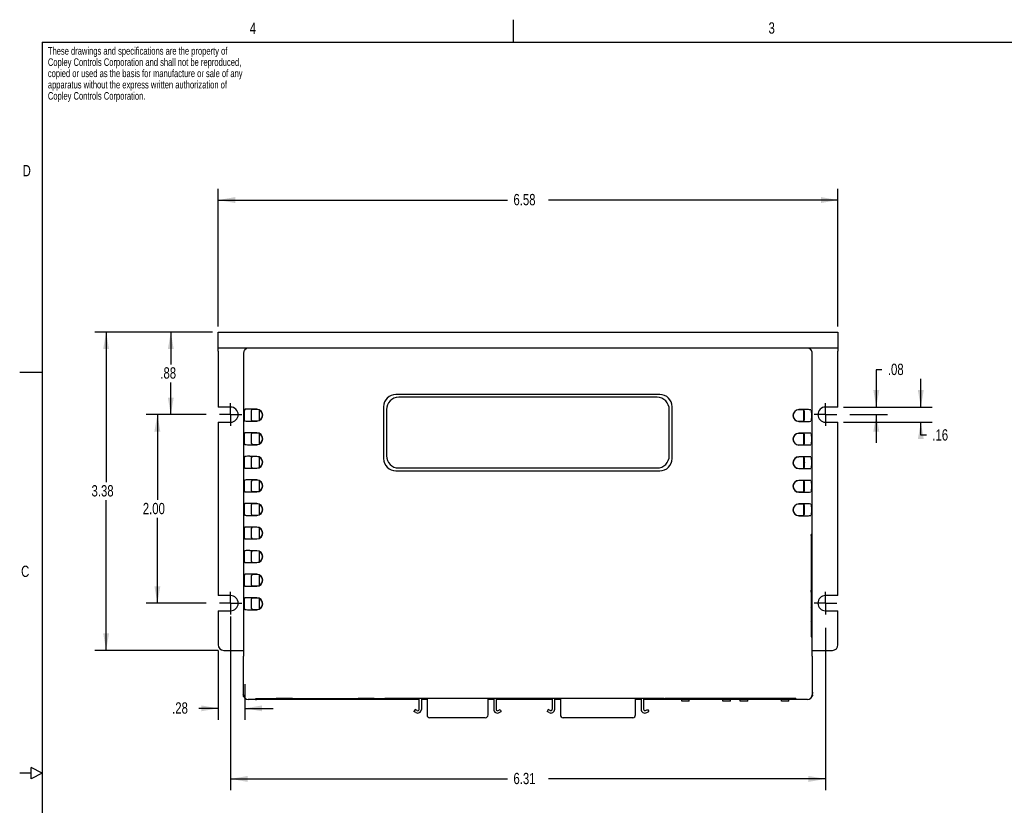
# Model space of a CAD drawing. Extents: x 0.3 to 21.7, y 0.5 to 16.5.
# Tile 2 of 6: x 0.3 to 10.7, y 8.2 to 16.5. Entities that reach past the tile are written whole.
import ezdxf

# ---------------------------------------------------------------- set-up
doc = ezdxf.new("R2010")
doc.units = 0
doc.header["$PDSIZE"] = -1
doc.layers.get('0').update_dxf_attribs({"linetype": 'CONTINUOUS'})
doc.layers.get('DEFPOINTS').update_dxf_attribs({"linetype": 'CONTINUOUS'})
doc.styles.add('SLDTEXTSTYLE0', font='TXT', dxfattribs={"width": 0.75})
doc.dimstyles.new('SLDDIMSTYLE0', dxfattribs={"dimtxt": 0.12, "dimasz": 0.18, "dimexe": 0.12, "dimexo": 0.0625, "dimgap": 0.03, "dimtad": 0, "dimtih": 1, "dimtoh": 1, "dimzin": 12, "dimtxsty": 'SLDTEXTSTYLE0', "dimsah": 1, "dimcen": 0.09, "dimclrd": 7, "dimclre": 7, "dimclrt": 7, "dimazin": 3, "dimtfac": 1, "dimtdec": 4, "dimtofl": 0, "dimtmove": 0, "dimatfit": 3, "dimtolj": 1, "dimtzin": 12})
doc.dimstyles.new('SLDDIMSTYLE1', dxfattribs={"dimtxt": 0.12, "dimasz": 0.18, "dimexe": 0.12, "dimexo": 0.0625, "dimgap": 0.03, "dimtad": 0, "dimtih": 1, "dimtoh": 1, "dimzin": 4, "dimtxsty": 'SLDTEXTSTYLE0', "dimsah": 1, "dimcen": 0.09, "dimclrd": 7, "dimclre": 7, "dimclrt": 7, "dimazin": 3, "dimtfac": 1, "dimtdec": 4, "dimtofl": 0, "dimtmove": 0, "dimatfit": 3, "dimtolj": 1, "dimtzin": 12})

# ---------------------------------------------------------------- blocks, each defined once
blk = doc.blocks.new('NOTE10')
at = {"color": 7, "char_height": 0.08, "attachment_point": 1, "style": 'SLDTEXTSTYLE0'}
for s, insert in [('These drawings and specifications are the property of', (0, 0.119)), ('Copley Controls Corporation and shall not be reproduced,', (0, 0)), ('copied or used as the basis for manufacture or sale of any', (0, -0.119)), ('apparatus without the express written authorization of', (0, -0.239)), ('Copley Controls Corporation.', (0, -0.358))]:
    blk.add_mtext(s, dxfattribs=dict(at, insert=insert))
blk = doc.blocks.new('*D9')
at = {"color": 7}
for p, q in [((2.366, 13.237), (2.366, 14.697)), ((8.941, 13.237), (8.941, 14.697)), ((2.366, 14.577), (5.436, 14.577)), ((8.941, 14.577), (5.871, 14.577))]:
    blk.add_line(p, q, dxfattribs=at)
for points in [[(2.366, 14.577), (2.546, 14.546), (2.546, 14.609)], [(8.941, 14.577), (8.761, 14.609), (8.761, 14.546)]]:
    blk.add_solid(points, dxfattribs=at)
at = {"layer": 'DEFPOINTS', "color": 7}
for p in [(2.366, 13.177), (8.941, 13.177)]:
    blk.add_point(p, dxfattribs=at)
at = {"color": 7, "insert": (5.498, 14.642), "char_height": 0.12, "attachment_point": 1, "style": 'SLDTEXTSTYLE0'}
blk.add_mtext('6.58', dxfattribs=at)
blk = doc.blocks.new('*D10')
at = {"color": 7}
for p, q in [((2.238, 12.302), (1.601, 12.302)), ((1.721, 12.302), (1.721, 11.397)), ((1.721, 10.302), (1.721, 11.207)), ((2.238, 10.302), (1.601, 10.302))]:
    blk.add_line(p, q, dxfattribs=at)
for points in [[(1.721, 12.302), (1.689, 12.122), (1.752, 12.122)], [(1.721, 10.302), (1.752, 10.482), (1.689, 10.482)]]:
    blk.add_solid(points, dxfattribs=at)
at = {"layer": 'DEFPOINTS', "color": 7}
for p in [(2.298, 12.302), (2.298, 10.302)]:
    blk.add_point(p, dxfattribs=at)
at = {"color": 7, "insert": (1.566, 11.366), "char_height": 0.12, "attachment_point": 1, "style": 'SLDTEXTSTYLE0'}
blk.add_mtext('2.00', dxfattribs=at)
blk = doc.blocks.new('*D11')
at = {"color": 7}
for p, q in [((2.306, 13.177), (1.743, 13.177)), ((1.863, 13.177), (1.863, 12.835)), ((1.863, 12.302), (1.863, 12.644)), ((2.238, 12.302), (1.743, 12.302))]:
    blk.add_line(p, q, dxfattribs=at)
for points in [[(1.863, 13.177), (1.832, 12.997), (1.894, 12.997)], [(1.863, 12.302), (1.894, 12.482), (1.832, 12.482)]]:
    blk.add_solid(points, dxfattribs=at)
at = {"layer": 'DEFPOINTS', "color": 7}
for p in [(2.366, 13.177), (2.298, 12.302)]:
    blk.add_point(p, dxfattribs=at)
at = {"color": 7, "insert": (1.752, 12.804), "char_height": 0.12, "attachment_point": 1, "style": 'SLDTEXTSTYLE0'}
blk.add_mtext('.88', dxfattribs=at)
blk = doc.blocks.new('*D12')
at = {"color": 7}
for p, q in [((2.306, 13.177), (1.057, 13.177)), ((1.177, 13.177), (1.177, 11.585)), ((1.177, 9.802), (1.177, 11.394)), ((2.366, 9.802), (1.057, 9.802))]:
    blk.add_line(p, q, dxfattribs=at)
for points in [[(1.177, 13.177), (1.146, 12.997), (1.208, 12.997)], [(1.177, 9.802), (1.208, 9.982), (1.146, 9.982)]]:
    blk.add_solid(points, dxfattribs=at)
at = {"layer": 'DEFPOINTS', "color": 7}
for p in [(2.366, 13.177), (2.426, 9.802)]:
    blk.add_point(p, dxfattribs=at)
at = {"color": 7, "insert": (1.022, 11.554), "char_height": 0.12, "attachment_point": 1, "style": 'SLDTEXTSTYLE0'}
blk.add_mtext('3.38', dxfattribs=at)
blk = doc.blocks.new('*D13')
at = {"color": 7}
for p, q in [((2.366, 9.802), (2.366, 9.067)), ((2.65, 9.442), (2.65, 9.067)), ((2.366, 9.187), (2.161, 9.187)), ((2.65, 9.187), (2.95, 9.187))]:
    blk.add_line(p, q, dxfattribs=at)
for points in [[(2.366, 9.187), (2.186, 9.218), (2.186, 9.156)], [(2.65, 9.187), (2.83, 9.156), (2.83, 9.218)]]:
    blk.add_solid(points, dxfattribs=at)
at = {"layer": 'DEFPOINTS', "color": 7}
for p in [(2.366, 9.862), (2.65, 9.502)]:
    blk.add_point(p, dxfattribs=at)
at = {"color": 7, "insert": (1.877, 9.251), "char_height": 0.12, "attachment_point": 1, "style": 'SLDTEXTSTYLE0'}
blk.add_mtext('.28', dxfattribs=at)
blk = doc.blocks.new('*D14')
at = {"color": 7}
for p, q in [((9.407, 12.778), (9.347, 12.778)), ((9.347, 12.778), (9.347, 12.382)), ((9.001, 12.382), (9.467, 12.382)), ((9.068, 12.302), (9.467, 12.302)), ((9.347, 12.302), (9.347, 12.002))]:
    blk.add_line(p, q, dxfattribs=at)
for points in [[(9.347, 12.382), (9.379, 12.562), (9.316, 12.562)], [(9.347, 12.302), (9.316, 12.122), (9.379, 12.122)]]:
    blk.add_solid(points, dxfattribs=at)
at = {"layer": 'DEFPOINTS', "color": 7}
for p in [(8.941, 12.382), (9.008, 12.302)]:
    blk.add_point(p, dxfattribs=at)
at = {"color": 7, "insert": (9.47, 12.842), "char_height": 0.12, "attachment_point": 1, "style": 'SLDTEXTSTYLE0'}
blk.add_mtext('.08', dxfattribs=at)
blk = doc.blocks.new('*D15')
at = {"color": 7}
for p, q in [((9.82, 12.382), (9.82, 12.682)), ((9.001, 12.382), (9.94, 12.382)), ((9.001, 12.222), (9.94, 12.222)), ((9.82, 12.083), (9.82, 12.222)), ((9.88, 12.083), (9.82, 12.083))]:
    blk.add_line(p, q, dxfattribs=at)
for points in [[(9.82, 12.382), (9.851, 12.562), (9.788, 12.562)], [(9.82, 12.222), (9.788, 12.042), (9.851, 12.042)]]:
    blk.add_solid(points, dxfattribs=at)
at = {"layer": 'DEFPOINTS', "color": 7}
for p in [(8.941, 12.382), (8.941, 12.222)]:
    blk.add_point(p, dxfattribs=at)
at = {"color": 7, "insert": (9.942, 12.147), "char_height": 0.12, "attachment_point": 1, "style": 'SLDTEXTSTYLE0'}
blk.add_mtext('.16', dxfattribs=at)
blk = doc.blocks.new('*D16')
at = {"color": 7}
for p, q in [((2.498, 10.162), (2.498, 8.319)), ((8.808, 10.042), (8.808, 8.319)), ((2.498, 8.439), (5.435, 8.439)), ((8.808, 8.439), (5.871, 8.439))]:
    blk.add_line(p, q, dxfattribs=at)
for points in [[(2.498, 8.439), (2.678, 8.407), (2.678, 8.47)], [(8.808, 8.439), (8.628, 8.47), (8.628, 8.407)]]:
    blk.add_solid(points, dxfattribs=at)
at = {"layer": 'DEFPOINTS', "color": 7}
for p in [(2.498, 10.222), (8.808, 10.102)]:
    blk.add_point(p, dxfattribs=at)
at = {"color": 7, "insert": (5.498, 8.503), "char_height": 0.12, "attachment_point": 1, "style": 'SLDTEXTSTYLE0'}
blk.add_mtext('6.31', dxfattribs=at)
blk = doc.blocks.new('SW_CENTERMARK2')
at = {"color": 7, "linetype": 'CONTINUOUS'}
for q in [(2.498, 12.422), (2.378, 12.302), (2.498, 12.182), (2.618, 12.302)]:
    blk.add_line((2.498, 12.302), q, dxfattribs=at)
blk = doc.blocks.new('SW_CENTERMARK3')
at = {"color": 7, "linetype": 'CONTINUOUS'}
for q in [(2.498, 10.422), (2.378, 10.302), (2.498, 10.182), (2.618, 10.302)]:
    blk.add_line((2.498, 10.302), q, dxfattribs=at)
blk = doc.blocks.new('SW_CENTERMARK4')
at = {"color": 7, "linetype": 'CONTINUOUS'}
for q in [(8.808, 12.422), (8.688, 12.302), (8.808, 12.182), (8.928, 12.302)]:
    blk.add_line((8.808, 12.302), q, dxfattribs=at)
blk = doc.blocks.new('SW_CENTERMARK5')
at = {"color": 7, "linetype": 'CONTINUOUS'}
for q in [(8.808, 10.422), (8.688, 10.302), (8.808, 10.182), (8.928, 10.302)]:
    blk.add_line((8.808, 10.302), q, dxfattribs=at)

msp = doc.modelspace()

# ---------------------------------------------------------------- linework, layer by layer
at = {"color": 7, "linetype": 'CONTINUOUS'}
for p, q in [((5.5, 16.25), (5.5, 16.49)), ((0.5, 16.25), (21.5, 16.25)), ((0.5, 16.25), (0.5, 0.75)), ((2.366, 13.177), (8.941, 13.177)), ((2.366, 13.006), (2.366, 13.177)), ((8.941, 13.177), (8.941, 13.006)), ((8.941, 13.006), (2.366, 13.006)), ((2.366, 12.976), (2.366, 13.006)), ((2.366, 12.976), (2.366, 12.382)), ((2.635, 12.956), (2.635, 9.741)), ((8.667, 9.741), (8.667, 12.956)), ((8.941, 13.006), (8.941, 12.976)), ((8.941, 12.382), (8.941, 12.976)), ((0.5, 12.75), (0.26, 12.75)), ((7.051, 12.516), (4.251, 12.516)), ((7.051, 12.516), (4.251, 12.516)), ((7.021, 12.486), (4.281, 12.486)), ((2.498, 12.382), (2.366, 12.382)), ((2.65, 12.358), (2.641, 12.344)), ((2.776, 12.359), (2.7, 12.359)), ((2.726, 12.357), (2.717, 12.344)), ((2.776, 12.357), (2.746, 12.357)), ((2.802, 12.351), (2.802, 12.241)), ((4.121, 12.386), (4.121, 11.836)), ((4.121, 12.386), (4.121, 11.836)), ((4.151, 12.356), (4.151, 11.866)), ((7.151, 11.866), (7.151, 12.356)), ((7.181, 11.836), (7.181, 12.386)), ((7.181, 11.836), (7.181, 12.386)), ((8.602, 12.355), (8.526, 12.355)), ((8.556, 12.353), (8.526, 12.353)), ((8.585, 12.34), (8.576, 12.352)), ((8.577, 12.233), (8.577, 12.352)), ((8.652, 12.354), (8.661, 12.34)), ((8.941, 12.382), (8.808, 12.382)), ((2.366, 12.222), (2.366, 10.382)), ((2.366, 12.222), (2.498, 12.222)), ((2.64, 12.297), (2.64, 12.295)), ((2.641, 12.248), (2.65, 12.234)), ((2.7, 12.233), (2.776, 12.233)), ((2.716, 12.297), (2.716, 12.295)), ((2.717, 12.248), (2.726, 12.236)), ((2.746, 12.235), (2.776, 12.235)), ((8.526, 12.232), (8.556, 12.232)), ((8.526, 12.23), (8.602, 12.23)), ((8.576, 12.232), (8.585, 12.245)), ((8.586, 12.293), (8.586, 12.292)), ((8.661, 12.245), (8.652, 12.231)), ((8.662, 12.292), (8.662, 12.293)), ((8.808, 12.222), (8.941, 12.222)), ((8.941, 10.382), (8.941, 12.222)), ((2.64, 12.047), (2.64, 12.045)), ((2.65, 12.108), (2.641, 12.094)), ((2.776, 12.109), (2.7, 12.109)), ((2.716, 12.047), (2.716, 12.045)), ((2.726, 12.107), (2.717, 12.094)), ((2.776, 12.107), (2.746, 12.107)), ((2.802, 12.101), (2.802, 11.991)), ((8.602, 12.105), (8.526, 12.105)), ((8.556, 12.103), (8.526, 12.103)), ((8.585, 12.09), (8.576, 12.102)), ((8.577, 11.983), (8.577, 12.102)), ((8.586, 12.043), (8.586, 12.042)), ((8.652, 12.104), (8.661, 12.09)), ((8.662, 12.042), (8.662, 12.043)), ((2.641, 11.998), (2.65, 11.984)), ((2.7, 11.983), (2.776, 11.983)), ((2.717, 11.998), (2.726, 11.986)), ((2.746, 11.985), (2.776, 11.985)), ((8.526, 11.982), (8.556, 11.982)), ((8.526, 11.98), (8.602, 11.98)), ((8.576, 11.982), (8.585, 11.995)), ((8.661, 11.995), (8.652, 11.981)), ((2.65, 11.858), (2.641, 11.844)), ((2.776, 11.859), (2.7, 11.859)), ((2.726, 11.857), (2.717, 11.844)), ((2.776, 11.857), (2.746, 11.857)), ((2.802, 11.851), (2.802, 11.741)), ((8.602, 11.855), (8.526, 11.855)), ((8.556, 11.853), (8.526, 11.853)), ((8.585, 11.84), (8.576, 11.852)), ((8.577, 11.733), (8.577, 11.852)), ((8.652, 11.854), (8.661, 11.84)), ((2.64, 11.797), (2.64, 11.795)), ((2.641, 11.748), (2.65, 11.734)), ((2.7, 11.733), (2.776, 11.733)), ((2.716, 11.797), (2.716, 11.795)), ((2.717, 11.748), (2.726, 11.736)), ((2.746, 11.735), (2.776, 11.735)), ((4.251, 11.706), (7.051, 11.706)), ((4.251, 11.706), (7.051, 11.706)), ((4.281, 11.736), (7.021, 11.736)), ((8.526, 11.732), (8.556, 11.732)), ((8.526, 11.73), (8.602, 11.73)), ((8.576, 11.732), (8.585, 11.745)), ((8.586, 11.793), (8.586, 11.792)), ((8.661, 11.745), (8.652, 11.731)), ((8.662, 11.792), (8.662, 11.793)), ((2.65, 11.608), (2.641, 11.594)), ((2.776, 11.609), (2.7, 11.609)), ((2.726, 11.607), (2.717, 11.594)), ((2.776, 11.607), (2.746, 11.607)), ((2.802, 11.601), (2.802, 11.491)), ((8.602, 11.605), (8.526, 11.605)), ((8.556, 11.603), (8.526, 11.603)), ((8.585, 11.59), (8.576, 11.602)), ((8.577, 11.483), (8.577, 11.602)), ((8.652, 11.604), (8.661, 11.59)), ((2.64, 11.547), (2.64, 11.545)), ((2.641, 11.498), (2.65, 11.484)), ((2.716, 11.547), (2.716, 11.545)), ((2.717, 11.498), (2.726, 11.486)), ((8.576, 11.482), (8.585, 11.495)), ((8.586, 11.543), (8.586, 11.542)), ((8.661, 11.495), (8.652, 11.481)), ((8.662, 11.542), (8.662, 11.543)), ((2.7, 11.483), (2.776, 11.483)), ((2.746, 11.485), (2.776, 11.485)), ((8.526, 11.482), (8.556, 11.482)), ((8.526, 11.48), (8.602, 11.48)), ((2.64, 11.297), (2.64, 11.295)), ((2.65, 11.358), (2.641, 11.344)), ((2.776, 11.359), (2.7, 11.359)), ((2.716, 11.297), (2.716, 11.295)), ((2.726, 11.357), (2.717, 11.344)), ((2.776, 11.357), (2.746, 11.357)), ((2.802, 11.351), (2.802, 11.241)), ((8.602, 11.355), (8.526, 11.355)), ((8.556, 11.353), (8.526, 11.353)), ((8.585, 11.34), (8.576, 11.352)), ((8.577, 11.233), (8.577, 11.352)), ((8.586, 11.293), (8.586, 11.292)), ((8.652, 11.354), (8.661, 11.34)), ((8.662, 11.292), (8.662, 11.293)), ((2.641, 11.248), (2.65, 11.234)), ((2.7, 11.233), (2.776, 11.233)), ((2.717, 11.248), (2.726, 11.236)), ((2.746, 11.235), (2.776, 11.235)), ((8.526, 11.232), (8.556, 11.232)), ((8.526, 11.23), (8.602, 11.23)), ((8.576, 11.232), (8.585, 11.245)), ((8.661, 11.245), (8.652, 11.231)), ((2.65, 11.108), (2.641, 11.094)), ((2.776, 11.109), (2.7, 11.109)), ((2.726, 11.107), (2.717, 11.094)), ((2.776, 11.107), (2.746, 11.107)), ((2.802, 11.101), (2.802, 10.991)), ((2.64, 11.047), (2.64, 11.045)), ((2.641, 10.998), (2.65, 10.984)), ((2.7, 10.983), (2.776, 10.983)), ((2.716, 11.047), (2.716, 11.045)), ((2.717, 10.998), (2.726, 10.986)), ((2.746, 10.985), (2.776, 10.985)), ((8.664, 11.032), (8.655, 11.031)), ((8.655, 11.021), (8.655, 10.441)), ((8.662, 11.002), (8.655, 11.002)), ((8.662, 11.002), (8.662, 10.477)), ((8.664, 9.945), (8.664, 11.032)), ((2.64, 10.797), (2.64, 10.795)), ((2.65, 10.858), (2.641, 10.844)), ((2.776, 10.859), (2.7, 10.859)), ((2.716, 10.797), (2.716, 10.795)), ((2.726, 10.857), (2.717, 10.844)), ((2.776, 10.857), (2.746, 10.857)), ((2.802, 10.851), (2.802, 10.741)), ((2.641, 10.748), (2.65, 10.734)), ((2.7, 10.733), (2.776, 10.733)), ((2.717, 10.748), (2.726, 10.736)), ((2.746, 10.735), (2.776, 10.735)), ((2.65, 10.608), (2.641, 10.594)), ((2.776, 10.609), (2.7, 10.609)), ((2.726, 10.607), (2.717, 10.594)), ((2.776, 10.607), (2.746, 10.607)), ((2.802, 10.601), (2.802, 10.491)), ((2.64, 10.547), (2.64, 10.545)), ((2.641, 10.498), (2.65, 10.484)), ((2.7, 10.483), (2.776, 10.483)), ((2.716, 10.547), (2.716, 10.545)), ((2.717, 10.498), (2.726, 10.486)), ((2.746, 10.485), (2.776, 10.485)), ((8.662, 10.477), (8.655, 10.477)), ((2.498, 10.382), (2.366, 10.382)), ((2.65, 10.358), (2.641, 10.344)), ((2.776, 10.359), (2.7, 10.359)), ((2.726, 10.357), (2.717, 10.344)), ((2.776, 10.357), (2.746, 10.357)), ((2.802, 10.351), (2.802, 10.241)), ((8.655, 10.431), (8.656, 10.431)), ((8.656, 10.421), (8.656, 9.956)), ((8.941, 10.382), (8.808, 10.382)), ((2.64, 10.297), (2.64, 10.295)), ((2.641, 10.248), (2.65, 10.234)), ((2.716, 10.297), (2.716, 10.295)), ((2.717, 10.248), (2.726, 10.236)), ((8.662, 10.252), (8.656, 10.263)), ((8.662, 10.195), (8.662, 10.252)), ((2.366, 10.222), (2.366, 9.862)), ((2.366, 10.222), (2.498, 10.222)), ((2.7, 10.233), (2.776, 10.233)), ((2.746, 10.235), (2.776, 10.235)), ((8.656, 10.195), (8.662, 10.195)), ((8.662, 10.17), (8.656, 10.17)), ((8.662, 10.112), (8.662, 10.17)), ((8.808, 10.222), (8.941, 10.222)), ((8.941, 9.862), (8.941, 10.222)), ((8.656, 10.101), (8.662, 10.112)), ((8.657, 9.946), (8.664, 9.945)), ((2.426, 9.802), (2.635, 9.802)), ((2.635, 9.741), (2.631, 9.737)), ((2.631, 9.737), (2.631, 9.372)), ((8.667, 9.802), (8.881, 9.802)), ((8.67, 9.737), (8.667, 9.741)), ((8.67, 9.372), (8.67, 9.737)), ((2.647, 9.297), (2.649, 9.294)), ((8.653, 9.294), (8.655, 9.297)), ((4.496, 9.28), (2.685, 9.28)), ((2.685, 9.28), (2.685, 9.28)), ((2.762, 9.289), (2.762, 9.283)), ((2.971, 9.289), (2.771, 9.289)), ((2.771, 9.283), (4.496, 9.283)), ((2.877, 9.285), (2.877, 9.289)), ((2.877, 9.285), (4.127, 9.285)), ((2.982, 9.291), (2.982, 9.29)), ((3.144, 9.291), (2.991, 9.291)), ((3.153, 9.29), (3.153, 9.291)), ((3.839, 9.289), (3.164, 9.289)), ((3.85, 9.291), (3.85, 9.29)), ((4.012, 9.291), (3.859, 9.291)), ((4.021, 9.29), (4.021, 9.291)), ((4.122, 9.289), (4.032, 9.289)), ((4.127, 9.285), (4.127, 9.289)), ((4.133, 9.29), (4.133, 9.29)), ((7.097, 9.29), (4.142, 9.29)), ((4.496, 9.29), (4.496, 9.176)), ((4.521, 9.29), (4.521, 9.176)), ((4.521, 9.283), (4.582, 9.283)), ((4.582, 9.28), (4.521, 9.28)), ((4.582, 9.29), (4.582, 9.117)), ((5.229, 9.117), (5.229, 9.29)), ((5.229, 9.283), (5.289, 9.283)), ((5.289, 9.28), (5.229, 9.28)), ((5.289, 9.29), (5.289, 9.176)), ((5.314, 9.29), (5.314, 9.176)), ((5.314, 9.283), (5.91, 9.283)), ((5.91, 9.28), (5.314, 9.28)), ((5.91, 9.29), (5.91, 9.177)), ((5.935, 9.29), (5.935, 9.177)), ((5.935, 9.283), (5.996, 9.283)), ((5.996, 9.28), (5.935, 9.28)), ((5.996, 9.29), (5.996, 9.118)), ((6.793, 9.118), (6.793, 9.29)), ((6.793, 9.283), (6.853, 9.283)), ((6.853, 9.28), (6.793, 9.28)), ((6.853, 9.29), (6.853, 9.177)), ((6.878, 9.29), (6.878, 9.177)), ((6.878, 9.283), (7.284, 9.283)), ((7.284, 9.28), (6.878, 9.28)), ((7.108, 9.292), (7.108, 9.291)), ((7.126, 9.292), (7.109, 9.292)), ((8.487, 9.293), (7.117, 9.293)), ((7.126, 9.293), (7.126, 9.292)), ((7.227, 9.293), (7.227, 9.283)), ((7.227, 9.283), (8.477, 9.283)), ((7.284, 9.263), (7.284, 9.283)), ((7.363, 9.263), (7.284, 9.263)), ((7.363, 9.263), (7.363, 9.283)), ((7.363, 9.283), (7.721, 9.283)), ((7.721, 9.28), (7.363, 9.28)), ((7.721, 9.263), (7.721, 9.283)), ((7.8, 9.263), (7.721, 9.263)), ((7.8, 9.263), (7.8, 9.283)), ((7.8, 9.283), (7.904, 9.283)), ((7.904, 9.28), (7.8, 9.28)), ((7.904, 9.263), (7.904, 9.283)), ((7.983, 9.263), (7.904, 9.263)), ((7.983, 9.263), (7.983, 9.283)), ((7.983, 9.283), (8.341, 9.283)), ((8.341, 9.28), (7.983, 9.28)), ((8.341, 9.263), (8.341, 9.283)), ((8.42, 9.263), (8.341, 9.263)), ((8.42, 9.263), (8.42, 9.283)), ((8.42, 9.283), (8.487, 9.283)), ((8.617, 9.28), (8.42, 9.28)), ((8.477, 9.283), (8.477, 9.293)), ((8.496, 9.283), (8.496, 9.292)), ((8.617, 9.28), (8.617, 9.28)), ((4.454, 9.176), (4.442, 9.154)), ((4.462, 9.142), (4.442, 9.154)), ((4.475, 9.164), (4.454, 9.176)), ((5.335, 9.164), (5.356, 9.176)), ((5.348, 9.142), (5.369, 9.154)), ((5.356, 9.176), (5.369, 9.154)), ((5.868, 9.176), (5.856, 9.155)), ((5.876, 9.143), (5.856, 9.155)), ((5.889, 9.164), (5.868, 9.176)), ((6.058, 9.088), (6.026, 9.088)), ((6.73, 9.088), (6.058, 9.088)), ((6.763, 9.088), (6.73, 9.088)), ((6.899, 9.164), (6.92, 9.176)), ((6.912, 9.143), (6.933, 9.155)), ((6.92, 9.176), (6.933, 9.155)), ((4.644, 9.087), (4.612, 9.087)), ((5.166, 9.087), (4.644, 9.087)), ((5.199, 9.087), (5.166, 9.087)), ((0.38, 8.5), (0.26, 8.5)), ((0.5, 8.5), (0.38, 8.56)), ((0.38, 8.44), (0.38, 8.56)), ((0.5, 8.5), (0.38, 8.44))]:
    msp.add_line(p, q, dxfattribs=at)
at = {"color": 7, "linetype": 'CONTINUOUS', "flags": 128}
for points in [[(2.647, 9.297), (2.641, 9.305), (2.636, 9.313), (2.633, 9.323), (2.632, 9.332)], [(8.67, 9.332), (8.669, 9.323), (8.666, 9.313), (8.661, 9.305), (8.655, 9.297)]]:
    msp.add_lwpolyline(points, dxfattribs=at)
at = {"color": 7, "linetype": 'CONTINUOUS'}
for centre, radius, start, end in [((2.685, 12.956), 0.0499, 89.9919, 180.0768), ((8.617, 12.956), 0.0499, 359.9232, 90.0081), ((4.251, 12.386), 0.13, 90, 180), ((4.251, 12.386), 0.13, 90, 180), ((4.281, 12.356), 0.13, 90, 180), ((7.021, 12.356), 0.13, 360, 90), ((7.051, 12.386), 0.13, 0, 90), ((7.051, 12.386), 0.13, 0, 90), ((2.498, 12.302), 0.08, 270, 90), ((3.357, 12.308), 0.717, 177.1472, 180.9044), ((2.688, 11.861), 0.499, 88.6, 94.3481), ((3.433, 12.308), 0.717, 177.1472, 180.9044), ((2.741, 12.158), 0.199, 88.6, 94.3481), ((2.776, 12.296), 0.063, 270, 90), ((2.776, 12.296), 0.061, 270, 90), ((8.526, 12.292), 0.0625, 90, 270), ((8.526, 12.292), 0.0605, 90, 270), ((8.561, 12.154), 0.199, 85.6519, 91.4), ((7.869, 12.304), 0.717, 359.0956, 2.8528), ((8.614, 11.856), 0.499, 85.6519, 91.4), ((7.945, 12.304), 0.717, 359.0956, 2.8528), ((8.808, 12.302), 0.08, 90, 270), ((3.357, 12.284), 0.717, 179.0956, 182.8528), ((2.688, 12.732), 0.499, 265.6519, 271.4), ((3.433, 12.284), 0.717, 179.0956, 182.8528), ((2.741, 12.434), 0.199, 265.6519, 271.4), ((8.561, 12.431), 0.199, 268.6, 274.3481), ((7.869, 12.281), 0.717, 357.1472, 0.9044), ((8.614, 12.729), 0.499, 268.6, 274.3481), ((7.945, 12.281), 0.717, 357.1472, 0.9044), ((3.357, 12.058), 0.717, 177.1472, 180.9044), ((3.357, 12.034), 0.717, 179.0956, 182.8528), ((2.688, 11.611), 0.499, 88.6, 94.3481), ((3.433, 12.058), 0.717, 177.1472, 180.9044), ((3.433, 12.034), 0.717, 179.0956, 182.8528), ((2.741, 11.908), 0.199, 88.6, 94.3481), ((2.776, 12.046), 0.063, 270, 90), ((2.776, 12.046), 0.061, 270, 90), ((8.526, 12.042), 0.0625, 90, 270), ((8.526, 12.042), 0.0605, 90, 270), ((8.561, 11.904), 0.199, 85.6519, 91.4), ((7.869, 12.054), 0.717, 359.0956, 2.8528), ((7.869, 12.031), 0.717, 357.1472, 0.9044), ((8.614, 11.606), 0.499, 85.6519, 91.4), ((7.945, 12.054), 0.717, 359.0956, 2.8528), ((7.945, 12.031), 0.717, 357.1472, 0.9044), ((2.688, 12.482), 0.499, 265.6519, 271.4), ((2.741, 12.184), 0.199, 265.6519, 271.4), ((8.561, 12.181), 0.199, 268.6, 274.3481), ((8.614, 12.479), 0.499, 268.6, 274.3481), ((3.357, 11.808), 0.717, 177.1472, 180.9044), ((2.688, 11.361), 0.499, 88.6, 94.3481), ((3.433, 11.808), 0.717, 177.1472, 180.9044), ((2.741, 11.658), 0.199, 88.6, 94.3481), ((2.776, 11.796), 0.063, 270, 90), ((2.776, 11.796), 0.061, 270, 90), ((4.251, 11.836), 0.13, 180, 270), ((4.251, 11.836), 0.13, 180, 270), ((4.281, 11.866), 0.13, 180, 270), ((7.021, 11.866), 0.13, 270, 0), ((7.051, 11.836), 0.13, 270, 0), ((7.051, 11.836), 0.13, 270, 0), ((8.526, 11.792), 0.0625, 90, 270), ((8.526, 11.792), 0.0605, 90, 270), ((8.561, 11.654), 0.199, 85.6519, 91.4), ((7.869, 11.804), 0.717, 359.0956, 2.8528), ((8.614, 11.356), 0.499, 85.6519, 91.4), ((7.945, 11.804), 0.717, 359.0956, 2.8528), ((3.357, 11.784), 0.717, 179.0956, 182.8528), ((2.688, 12.232), 0.499, 265.6519, 271.4), ((3.433, 11.784), 0.717, 179.0956, 182.8528), ((2.741, 11.934), 0.199, 265.6519, 271.4), ((8.561, 11.931), 0.199, 268.6, 274.3481), ((7.869, 11.781), 0.717, 357.1472, 0.9044), ((8.614, 12.229), 0.499, 268.6, 274.3481), ((7.945, 11.781), 0.717, 357.1472, 0.9044), ((2.688, 11.111), 0.499, 88.6, 94.3481), ((2.741, 11.408), 0.199, 88.6, 94.3481), ((2.776, 11.546), 0.063, 270, 90), ((2.776, 11.546), 0.061, 270, 90), ((8.526, 11.542), 0.0625, 90, 270), ((8.526, 11.542), 0.0605, 90, 270), ((8.561, 11.404), 0.199, 85.6519, 91.4), ((8.614, 11.106), 0.499, 85.6519, 91.4), ((3.357, 11.558), 0.717, 177.1472, 180.9044), ((3.357, 11.534), 0.717, 179.0956, 182.8528), ((3.433, 11.558), 0.717, 177.1472, 180.9044), ((3.433, 11.534), 0.717, 179.0956, 182.8528), ((7.869, 11.554), 0.717, 359.0956, 2.8528), ((7.869, 11.531), 0.717, 357.1472, 0.9044), ((7.945, 11.554), 0.717, 359.0956, 2.8528), ((7.945, 11.531), 0.717, 357.1472, 0.9044), ((2.688, 11.982), 0.499, 265.6519, 271.4), ((2.741, 11.684), 0.199, 265.6519, 271.4), ((8.561, 11.681), 0.199, 268.6, 274.3481), ((8.614, 11.979), 0.499, 268.6, 274.3481), ((3.357, 11.308), 0.717, 177.1472, 180.9044), ((3.357, 11.284), 0.717, 179.0956, 182.8528), ((2.688, 10.861), 0.499, 88.6, 94.3481), ((3.433, 11.308), 0.717, 177.1472, 180.9044), ((3.433, 11.284), 0.717, 179.0956, 182.8528), ((2.741, 11.158), 0.199, 88.6, 94.3481), ((2.776, 11.296), 0.063, 270, 90), ((2.776, 11.296), 0.061, 270, 90), ((8.526, 11.292), 0.0625, 90, 270), ((8.526, 11.292), 0.0605, 90, 270), ((8.561, 11.154), 0.199, 85.6519, 91.4), ((7.869, 11.304), 0.717, 359.0956, 2.8528), ((7.869, 11.281), 0.717, 357.1472, 0.9044), ((8.614, 10.856), 0.499, 85.6519, 91.4), ((7.945, 11.304), 0.717, 359.0956, 2.8528), ((7.945, 11.281), 0.717, 357.1472, 0.9044), ((2.688, 11.732), 0.499, 265.6519, 271.4), ((2.741, 11.434), 0.199, 265.6519, 271.4), ((8.561, 11.431), 0.199, 268.6, 274.3481), ((8.614, 11.729), 0.499, 268.6, 274.3481), ((3.357, 11.058), 0.717, 177.1472, 180.9044), ((2.688, 10.611), 0.499, 88.6, 94.3481), ((3.433, 11.058), 0.717, 177.1472, 180.9044), ((2.741, 10.908), 0.199, 88.6, 94.3481), ((2.776, 11.046), 0.063, 270, 90), ((2.776, 11.046), 0.061, 270, 90), ((3.357, 11.034), 0.717, 179.0956, 182.8528), ((2.688, 11.482), 0.499, 265.6519, 271.4), ((3.433, 11.034), 0.717, 179.0956, 182.8528), ((2.741, 11.184), 0.199, 265.6519, 271.4), ((8.801, 11.024), 0.147, 177.0065, 180.9953), ((3.357, 10.808), 0.717, 177.1472, 180.9044), ((3.357, 10.784), 0.717, 179.0956, 182.8528), ((2.688, 10.361), 0.499, 88.6, 94.3481), ((3.433, 10.808), 0.717, 177.1472, 180.9044), ((3.433, 10.784), 0.717, 179.0956, 182.8528), ((2.741, 10.658), 0.199, 88.6, 94.3481), ((2.776, 10.796), 0.063, 270, 90), ((2.776, 10.796), 0.061, 270, 90), ((2.688, 11.232), 0.499, 265.6519, 271.4), ((2.741, 10.934), 0.199, 265.6519, 271.4), ((3.357, 10.558), 0.717, 177.1472, 180.9044), ((2.688, 10.111), 0.499, 88.6, 94.3481), ((3.433, 10.558), 0.717, 177.1472, 180.9044), ((2.741, 10.408), 0.199, 88.6, 94.3481), ((2.776, 10.546), 0.063, 270, 90), ((2.776, 10.546), 0.061, 270, 90), ((3.357, 10.534), 0.717, 179.0956, 182.8528), ((2.688, 10.982), 0.499, 265.6519, 271.4), ((3.433, 10.534), 0.717, 179.0956, 182.8528), ((2.741, 10.684), 0.199, 265.6519, 271.4), ((2.498, 10.302), 0.08, 270, 90), ((3.357, 10.308), 0.717, 177.1472, 180.9044), ((2.688, 9.861), 0.499, 88.6, 94.3481), ((3.433, 10.308), 0.717, 177.1472, 180.9044), ((2.741, 10.158), 0.199, 88.6, 94.3481), ((2.776, 10.296), 0.063, 270, 90), ((2.776, 10.296), 0.061, 270, 90), ((8.801, 10.439), 0.147, 179.0047, 182.9935), ((8.517, 10.423), 0.14, 359.0047, 2.9935), ((8.808, 10.302), 0.08, 90, 270), ((3.357, 10.284), 0.717, 179.0956, 182.8528), ((3.433, 10.284), 0.717, 179.0956, 182.8528), ((2.688, 10.732), 0.499, 265.6519, 271.4), ((2.741, 10.434), 0.199, 265.6519, 271.4), ((8.804, 9.953), 0.148, 179.0047, 182.9935), ((2.426, 9.862), 0.06, 180, 270), ((8.881, 9.862), 0.06, 270, 0), ((2.726, 9.352), 0.0963, 167.9826, 215.0184), ((2.685, 9.33), 0.05, 179.9913, 269.9738), ((8.617, 9.33), 0.05, 270.0262, 0.0087), ((8.575, 9.353), 0.0978, 325.3636, 11.6354), ((8.073, 9.363), 0.598, 357.0999, 0.9347), ((2.769, 9.163), 0.126, 89.0047, 92.9935), ((2.769, 9.429), 0.147, 267.2159, 270.7823), ((2.974, 9.451), 0.161, 269.0047, 272.9935), ((2.989, 9.167), 0.125, 89.0047, 92.9935), ((3.146, 9.167), 0.125, 87.0065, 90.9953), ((3.161, 9.451), 0.161, 267.0065, 270.9953), ((3.842, 9.451), 0.161, 269.0047, 272.9935), ((3.857, 9.167), 0.125, 89.0047, 92.9935), ((4.014, 9.167), 0.125, 87.0065, 90.9953), ((4.029, 9.451), 0.161, 267.0065, 270.9953), ((4.125, 9.451), 0.161, 269.0047, 272.9935), ((4.14, 9.165), 0.125, 89.0047, 92.9935), ((7.1, 9.453), 0.162, 269.0047, 272.9935), ((7.109, 9.292), 0.000919, 82.8053, 109.6896), ((7.117, 9.126), 0.166, 89.9016, 92.7252), ((8.487, 9.124), 0.169, 87.2968, 90.0764), ((8.49, 9.397), 0.114, 268.7158, 273.286), ((8.495, 9.29), 0.00218, 78.1218, 89.3833), ((4.482, 9.176), 0.0394, 240, 0), ((4.482, 9.176), 0.0144, 240, 0), ((4.612, 9.117), 0.03, 180, 270), ((5.199, 9.117), 0.03, 270, 0), ((5.328, 9.176), 0.0394, 180, 300), ((5.328, 9.176), 0.0144, 180, 300), ((5.896, 9.177), 0.0394, 240, 0), ((5.896, 9.177), 0.0144, 240, 0), ((6.026, 9.118), 0.03, 180, 270), ((6.763, 9.118), 0.03, 270, 0), ((6.892, 9.177), 0.0394, 180, 300), ((6.892, 9.177), 0.0144, 180, 300)]:
    msp.add_arc(centre, radius, start, end, dxfattribs=at)

# ---------------------------------------------------------------- block references
for name, p in [('NOTE10', (0.559, 16.08)), ('SW_CENTERMARK2', (0, 0)), ('SW_CENTERMARK4', (0, 0)), ('SW_CENTERMARK3', (0, 0)), ('SW_CENTERMARK5', (0, 0))]:
    msp.add_blockref(name, p)

# ---------------------------------------------------------------- texts
at = {"color": 7, "char_height": 0.12, "attachment_point": 1, "style": 'SLDTEXTSTYLE0'}
for s, insert in [('4', (2.701, 16.46)), ('3', (8.204, 16.462)), ('D', (0.291, 14.949)), ('C', (0.275, 10.7))]:
    msp.add_mtext(s, dxfattribs=dict(at, insert=insert))

# ---------------------------------------------------------------- dimensions: what is measured, and where the dimension line sits
at = {"color": 7}
for base, p1, p2, picture, middle in [((8.940948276, 14.577471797), (2.365948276, 13.177068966), (8.940948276, 13.177068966), '*D9', (5.653448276, 14.577471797)), ((8.808, 8.439), (2.498, 10.222), (8.808, 10.102), '*D16', (5.653, 8.439)), ((2.65, 9.187), (2.366, 9.862), (2.65, 9.502), '*D13', (1.988, 9.187))]:
    dim = msp.add_linear_dim(base=base, p1=p1, p2=p2, dimstyle='SLDDIMSTYLE0', dxfattribs=at)
    dim.commit()
    dim.dimension.update_dxf_attribs({"geometry": picture, "text_midpoint": middle, "dimtype": 160})
for base, p1, p2, dimstyle, picture, middle in [((1.177130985, 9.802068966), (2.365948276, 13.177068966), (2.425948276, 9.802068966), 'SLDDIMSTYLE0', '*D12', (1.177130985, 11.489568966)), ((1.863179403, 13.177068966), (2.297948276, 12.302068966), (2.365948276, 13.177068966), 'SLDDIMSTYLE0', '*D11', (1.863179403, 12.739568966)), ((9.347, 12.382), (9.008, 12.302), (8.941, 12.382), 'SLDDIMSTYLE0', '*D14', (9.347, 12.778)), ((9.82, 12.222), (8.941, 12.382), (8.941, 12.222), 'SLDDIMSTYLE0', '*D15', (9.82, 12.083)), ((1.721, 10.302), (2.298, 12.302), (2.298, 10.302), 'SLDDIMSTYLE1', '*D10', (1.721, 11.302))]:
    dim = msp.add_linear_dim(base=base, p1=p1, p2=p2, angle=90, dimstyle=dimstyle, dxfattribs=at)
    dim.commit()
    dim.dimension.update_dxf_attribs({"geometry": picture, "text_midpoint": middle, "dimtype": 160})

doc.saveas('drawing.dxf')
